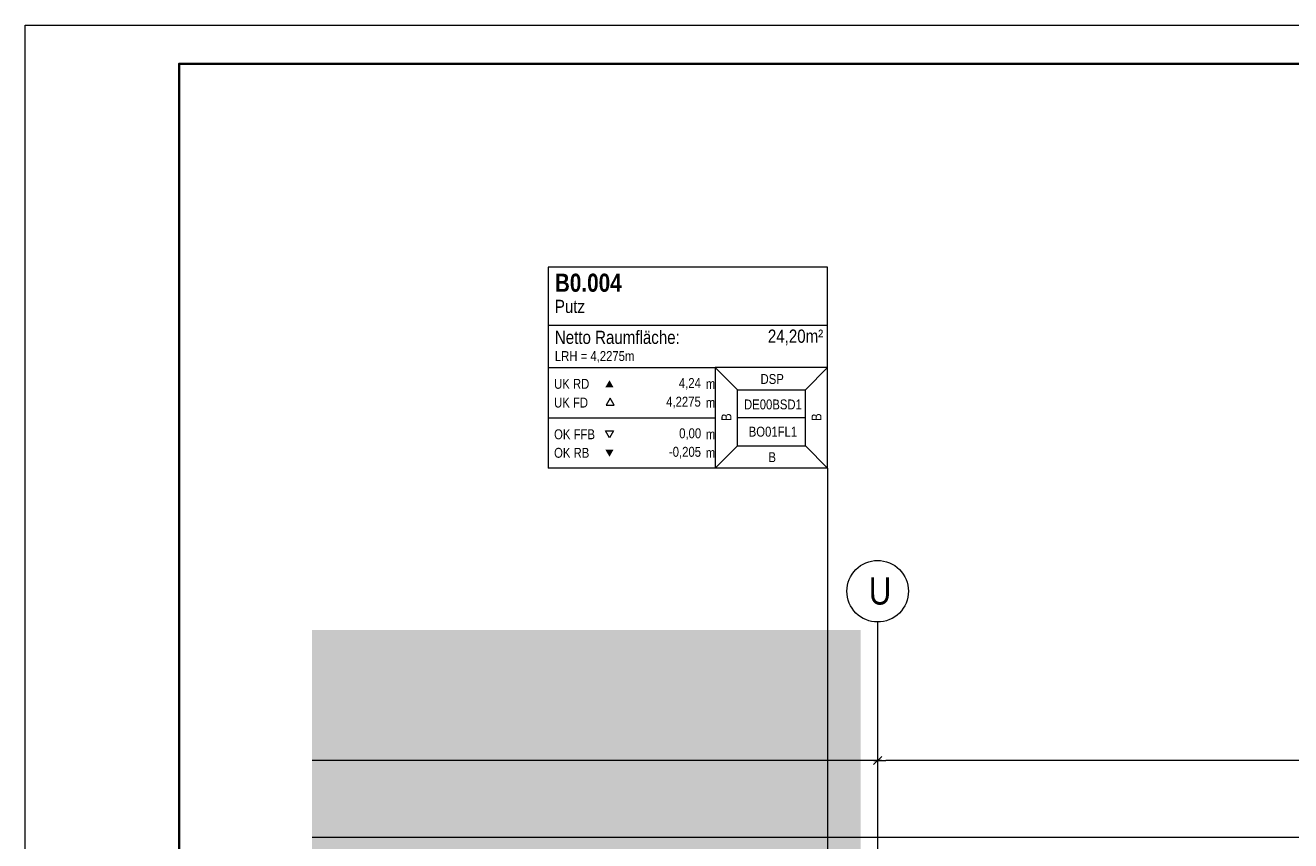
# Model space of a CAD drawing. Extents: x -720 to 300, y 62 to 1162.
# Tile 85 of 256: x -720 to -555, y 1056 to 1162. Entities that reach past the tile are written whole.
import ezdxf
from ezdxf.lldxf.tags import DXFTag

# ---------------------------------------------------------------- set-up
doc = ezdxf.new("R2010")
doc.units = 0
doc.layers.get('0').update_dxf_attribs({"lineweight": 13})
doc.layers.add('70 -71 Achsen- 1 Gebäudeachsen', color=7, linetype='STRICHPUNKT2-A06G93UB8I', lineweight=18)
doc.layers.add('iwb_Plankopf Rahmen', color=7, linetype='Continuous', lineweight=35)
for name, color, linetype, lineweight, true_color in [('70 -75 Raumstempel- 1 Raumstempel', 7, 'Continuous', 25, 0xff6600), ('70 -75 Raumstempel-2 Verweislinie', 7, 'Continuous', 9, 0xff6600), ('70 -76 Bemaßung- 2 Allgemein', 9, 'Continuous', 5, 0x808080), ('iwb_Layout BA_Markierung', 7, 'Continuous', 9, 0xbadcdc)]:
    doc.layers.add(name, color=color, linetype=linetype, lineweight=lineweight, true_color=true_color)
doc.styles.get("Standard").update_dxf_attribs({"font": 'ARIALN.TTF'})
tags = doc.linetypes.add('STRICHPUNKT2-A06G93UB8I', pattern=[12.7, 6.35, -3.175, 0, -3.175]).pattern_tags.tags
tags[10:11] = [DXFTag(74, 4), DXFTag(75, 0), DXFTag(340, '0'), DXFTag(46, 0.0), DXFTag(50, 0.0), DXFTag(44, 0.0), DXFTag(45, 0.0)]
tags[8:9] = [DXFTag(74, 4), DXFTag(75, 0), DXFTag(340, '0'), DXFTag(46, 0.0), DXFTag(50, 0.0), DXFTag(44, 0.0), DXFTag(45, 0.0)]
tags[6:7] = [DXFTag(74, 4), DXFTag(75, 0), DXFTag(340, '0'), DXFTag(46, 0.0), DXFTag(50, 0.0), DXFTag(44, 0.0), DXFTag(45, 0.0)]
tags[4:5] = [DXFTag(74, 4), DXFTag(75, 0), DXFTag(340, '0'), DXFTag(46, 0.0), DXFTag(50, 0.0), DXFTag(44, 0.0), DXFTag(45, 0.0)]

# ---------------------------------------------------------------- blocks, each defined once
blk = doc.blocks.new('Polygon-A06G93U38I')
at = {"color": 0, "linetype": 'ByBlock', "lineweight": -2, "ltscale": 0.13}
blk.add_solid([(-611.22, 86.2), (-682.36, 86.01), (-611.05, 1083.81), (-682.36, 1083.81)], dxfattribs=at)
blk = doc.blocks.new('Referenz-A06G93UD8I')
at = {"layer": '70 -71 Achsen- 1 Gebäudeachsen', "color": 0, "linetype": 'Continuous', "lineweight": -2, "ltscale": 0.13}
for p, q in [((-611.08, 1092.18), (-610.74, 1092.38)), ((-610.74, 1092.38), (-610.38, 1092.55)), ((-610.38, 1092.55), (-610.01, 1092.68)), ((-610.01, 1092.68), (-609.63, 1092.78)), ((-609.63, 1092.78), (-609.25, 1092.83)), ((-609.25, 1092.83), (-608.85, 1092.85)), ((-608.85, 1092.85), (-608.46, 1092.83)), ((-608.46, 1092.83), (-608.07, 1092.78)), ((-608.07, 1092.78), (-607.69, 1092.68)), ((-607.69, 1092.68), (-607.32, 1092.55)), ((-607.32, 1092.55), (-606.97, 1092.38)), ((-606.97, 1092.38), (-606.63, 1092.18)), ((-612.55, 1090.38), (-612.38, 1090.74)), ((-612.38, 1090.74), (-612.18, 1091.07)), ((-612.18, 1091.07), (-611.95, 1091.39)), ((-611.95, 1091.39), (-611.68, 1091.68)), ((-611.68, 1091.68), (-611.39, 1091.94)), ((-611.39, 1091.94), (-611.08, 1092.18)), ((-606.63, 1092.18), (-606.32, 1091.94)), ((-606.32, 1091.94), (-606.02, 1091.68)), ((-606.02, 1091.68), (-605.76, 1091.39)), ((-605.76, 1091.39), (-605.53, 1091.07)), ((-605.53, 1091.07), (-605.33, 1090.74)), ((-605.33, 1090.74), (-605.16, 1090.38)), ((-612.85, 1088.85), (-612.83, 1089.24)), ((-612.83, 1089.24), (-612.78, 1089.63)), ((-612.78, 1089.63), (-612.68, 1090.01)), ((-612.68, 1090.01), (-612.55, 1090.38)), ((-605.16, 1090.38), (-605.03, 1090.01)), ((-605.03, 1090.01), (-604.93, 1089.63)), ((-604.93, 1089.63), (-604.87, 1089.24)), ((-604.87, 1089.24), (-604.85, 1088.85)), ((-612.83, 1088.46), (-612.85, 1088.85)), ((-612.78, 1088.07), (-612.83, 1088.46)), ((-612.68, 1087.69), (-612.78, 1088.07)), ((-612.55, 1087.32), (-612.68, 1087.69)), ((-612.38, 1086.97), (-612.55, 1087.32)), ((-605.16, 1087.32), (-605.33, 1086.97)), ((-605.03, 1087.69), (-605.16, 1087.32)), ((-604.93, 1088.07), (-605.03, 1087.69)), ((-604.87, 1088.46), (-604.93, 1088.07)), ((-604.85, 1088.85), (-604.87, 1088.46)), ((-612.18, 1086.63), (-612.38, 1086.97)), ((-611.95, 1086.31), (-612.18, 1086.63)), ((-611.68, 1086.02), (-611.95, 1086.31)), ((-611.39, 1085.76), (-611.68, 1086.02)), ((-611.08, 1085.53), (-611.39, 1085.76)), ((-606.32, 1085.76), (-606.63, 1085.53)), ((-606.02, 1086.02), (-606.32, 1085.76)), ((-605.76, 1086.31), (-606.02, 1086.02)), ((-605.53, 1086.63), (-605.76, 1086.31)), ((-605.33, 1086.97), (-605.53, 1086.63)), ((-610.74, 1085.32), (-611.08, 1085.53)), ((-610.38, 1085.16), (-610.74, 1085.32)), ((-610.01, 1085.02), (-610.38, 1085.16)), ((-609.63, 1084.93), (-610.01, 1085.02)), ((-609.25, 1084.87), (-609.63, 1084.93)), ((-608.85, 1084.85), (-609.25, 1084.87)), ((-608.46, 1084.87), (-608.85, 1084.85)), ((-608.07, 1084.93), (-608.46, 1084.87)), ((-607.69, 1085.02), (-608.07, 1084.93)), ((-607.32, 1085.16), (-607.69, 1085.02)), ((-606.97, 1085.32), (-607.32, 1085.16)), ((-606.63, 1085.53), (-606.97, 1085.32))]:
    blk.add_line(p, q, dxfattribs=at)
at = {"layer": '70 -71 Achsen- 1 Gebäudeachsen', "color": 0, "linetype": 'STRICHPUNKT2-A06G93UB8I', "lineweight": -2, "ltscale": 0.13}
blk.add_line((-608.85, 1084.85), (-608.85, 85.41), dxfattribs=at)
at = {"layer": '70 -75 Raumstempel- 1 Raumstempel', "color": 0, "lineweight": -2}
for p, q in [((-651.68, 1130.99), (-651.68, 1104.85)), ((-615.35, 1130.99), (-651.68, 1130.99)), ((-615.35, 1104.85), (-615.35, 1130.99)), ((-615.35, 1123.4), (-651.68, 1123.4)), ((-651.68, 1117.92), (-629.95, 1117.92)), ((-627.07, 1115.02), (-629.95, 1117.92)), ((-615.35, 1117.92), (-629.95, 1117.92)), ((-629.95, 1117.92), (-629.95, 1104.85)), ((-618.24, 1115.02), (-615.35, 1117.92)), ((-643.64, 1113.96), (-644.16, 1113.06)), ((-643.12, 1113.06), (-643.64, 1113.96)), ((-627.07, 1107.75), (-627.07, 1115.02)), ((-627.07, 1115.02), (-618.24, 1115.02)), ((-618.24, 1107.75), (-618.24, 1115.02)), ((-644.16, 1113.06), (-643.12, 1113.06)), ((-651.68, 1111.39), (-629.95, 1111.39)), ((-618.24, 1111.39), (-627.07, 1111.39)), ((-643.71, 1108.78), (-644.24, 1109.69)), ((-644.24, 1109.69), (-643.19, 1109.69)), ((-643.19, 1109.69), (-643.71, 1108.78)), ((-627.07, 1107.75), (-629.95, 1104.85)), ((-627.07, 1107.75), (-618.24, 1107.75)), ((-618.24, 1107.75), (-615.35, 1104.85)), ((-615.35, 1104.85), (-651.68, 1104.85))]:
    blk.add_line(p, q, dxfattribs=at)
for points in [[(-643.19, 1115.38), (-643.71, 1116.28), (-644.24, 1115.38)], [(-643.19, 1107.25), (-643.71, 1106.34), (-644.24, 1107.25)]]:
    blk.add_solid(points, dxfattribs=at)
at = {"layer": '70 -75 Raumstempel-2 Verweislinie', "color": 0, "linetype": 'Continuous', "lineweight": -2, "ltscale": 0.13}
blk.add_line((-615.35, 1104.85), (-615.35, 989.06), dxfattribs=at)
at = {"layer": '70 -76 Bemaßung- 2 Allgemein', "color": 0, "linetype": 'Continuous', "lineweight": -2, "ltscale": 0.13}
for p, q in [((-608.85, 1069.85), (-608.85, 1067.85)), ((-608.85, 1069.85), (-608.85, 1067.85)), ((-609.91, 1066.85), (-682.36, 1066.85)), ((-608.35, 1066.85), (-609.91, 1066.85)), ((-608.32, 1067.38), (-609.38, 1066.32)), ((-609.38, 1066.32), (-608.32, 1067.38)), ((-609.35, 1066.85), (-607.79, 1066.85)), ((-457.91, 1066.85), (-607.79, 1066.85)), ((76.46, 1056.85), (-682.36, 1056.85))]:
    blk.add_line(p, q, dxfattribs=at)
at = {"layer": '70 -71 Achsen- 1 Gebäudeachsen', "color": 0, "linetype": 'Continuous', "lineweight": -2, "ltscale": 0.13, "insert": (-609.99, 1090.64), "char_height": 3.5241, "attachment_point": 1}
blk.add_mtext('{\\fArial Narrow;U}', dxfattribs=at)
at = {"layer": '70 -75 Raumstempel- 1 Raumstempel', "color": 0, "linetype": 'Continuous', "lineweight": -2, "ltscale": 0.13, "attachment_point": 1}
for s, insert, char_height, rotation in [('{\\fArial Narrow|b1|i0;B0.004}', (-650.81, 1130.14), 2.3536, 0), ('{\\fArial Narrow;Putz}', (-650.81, 1126.74), 1.7117, 0), ('{\\fArial Narrow;Netto Raumfläche:}', (-650.81, 1122.72), 1.7117, 0), ('{\\fArial Narrow;24,20m²}', (-623.12, 1122.87), 1.7117, 0), ('{\\fArial Narrow;LRH = 4,2275m}', (-650.81, 1120.07), 1.2838, 0), ('{\\fArial Narrow;DSP}', (-624.07, 1117.09), 1.2838, 0), ('{\\fArial Narrow;UK RD}', (-650.91, 1116.46), 1.2838, 0), ('{\\fArial Narrow;4,24}', (-634.69, 1116.57), 1.2838, 0), ('{\\fArial Narrow;m}', (-631.19, 1116.45), 1.2838, 0), ('{\\fArial Narrow;UK FD}', (-650.91, 1114.02), 1.2838, 0), ('{\\fArial Narrow;4,2275}', (-636.34, 1114.14), 1.2838, 0), ('{\\fArial Narrow;m}', (-631.19, 1114.01), 1.2838, 0), ('{\\fArial Narrow;DE00BSD1}', (-626.22, 1113.78), 1.2838, 0), ('{\\fArial Narrow;B}', (-629.15, 1110.99), 1.2838, 90), ('{\\fArial Narrow;B}', (-617.44, 1110.99), 1.2838, 90), ('{\\fArial Narrow;OK FFB}', (-650.91, 1109.9), 1.2838, 0), ('{\\fArial Narrow;0,00}', (-634.65, 1110.03), 1.2838, 0), ('{\\fArial Narrow;m}', (-631.19, 1109.9), 1.2838, 0), ('{\\fArial Narrow;BO01FL1}', (-625.61, 1110.24), 1.2838, 0), ('{\\fArial Narrow;OK RB}', (-650.91, 1107.49), 1.2838, 0), ('{\\fArial Narrow;-0,205}', (-635.98, 1107.62), 1.2838, 0), ('{\\fArial Narrow;m}', (-631.19, 1107.49), 1.2838, 0), ('{\\fArial Narrow;B}', (-623.05, 1106.92), 1.2838, 0)]:
    blk.add_mtext(s, dxfattribs=dict(at, insert=insert, char_height=char_height, rotation=rotation))

msp = doc.modelspace()

# ---------------------------------------------------------------- linework, layer by layer
at = {"layer": 'iwb_Plankopf Rahmen', "color": 8, "lineweight": 13, "ltscale": 0.13, "true_color": 0x808080}
msp.add_lwpolyline([(300.35, 62.43), (-719.65, 62.43), (-719.65, 1162.43), (300.35, 1162.43), (300.35, 62.43)], close=True, dxfattribs=at)
at = {"layer": 'iwb_Plankopf Rahmen', "ltscale": 0.35}
msp.add_lwpolyline([(-699.65, 67.43), (-699.65, 1157.43), (295.35, 1157.43), (295.35, 67.43), (-599.65, 67.43), (-699.65, 67.43)], close=True, dxfattribs=at)

# ---------------------------------------------------------------- block references
at = {"color": 8, "lineweight": 13, "ltscale": 0.13, "true_color": 0x808080}
msp.add_blockref('Referenz-A06G93UD8I', (0, 0), dxfattribs=at)
at = {"layer": 'iwb_Layout BA_Markierung', "ltscale": 0.13}
msp.add_blockref('Polygon-A06G93U38I', (0, 0), dxfattribs=at)

doc.saveas('drawing.dxf')
